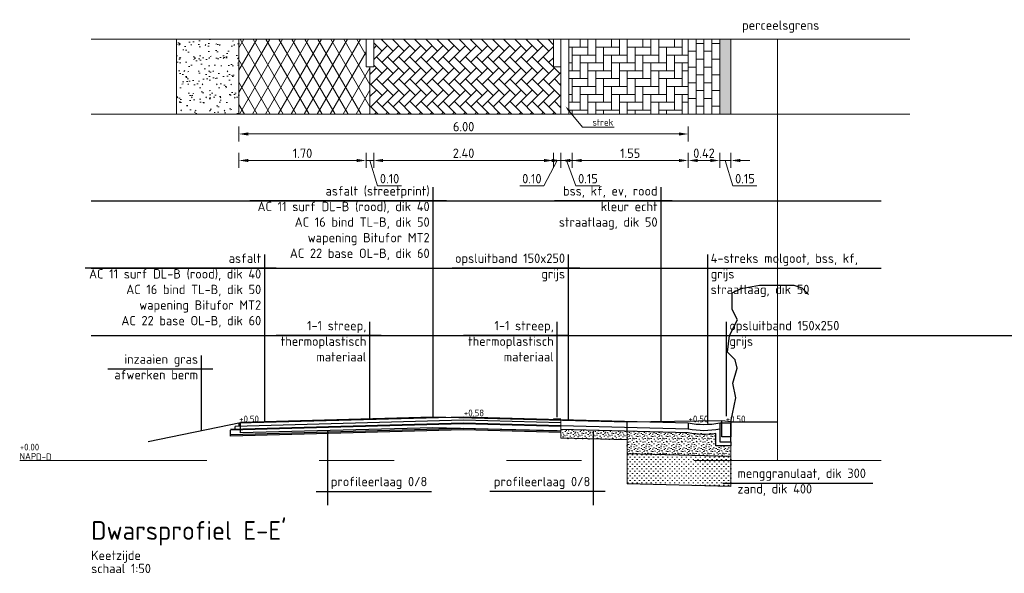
# Model space of a CAD drawing. Header units: metres. Extents: x 132493 to 134960, y 502695 to 503907.
# Tile 108 of 144: x 134066 to 134079, y 503013 to 503021. Entities that reach past the tile are written whole.
import ezdxf
from ezdxf import colors
from ezdxf.entities.mleader import LeaderData, LeaderLine
from ezdxf.enums import TextEntityAlignment as Align
from ezdxf.lldxf.tags import DXFTag
from ezdxf.math import Vec2, Vec3

# ---------------------------------------------------------------- set-up
doc = ezdxf.new("R2010")
doc.units = ezdxf.units.M
doc.linetypes.add('AL-NAP_LIJN', pattern=[15.25, 12, -1.5, 0.25, -1.5])
doc.linetypes.add('AL-TEKENBLADGRENS', pattern=[11.5, 2.5, -1.5, 1, -1.5, 1, -1.5, 2.5])
doc.layers.get('Defpoints').update_dxf_attribs({"color": 3})
for name, color, linetype, lineweight in [('B-WE-KG-GRENS_PERCEEL-G', 252, 'KG-PERCEEL', 18), ('N-WE-BC-WAPENING-GD', 180, 'Continuous', 25), ('N-WE-GR-GRAS-A', 54, 'Continuous', 18), ('N-WE-GW-GROND_ZAND-AD', 7, 'Continuous', 18), ('N-WE-VH-KANTOPSLUITING_OPSLUITBAND-SD', 7, 'Continuous', 25), ('N-WE-VH-KANTVERHARDING-G', 2, 'Continuous', 18), ('N-WE-VH-VERHARDING-GD', 2, 'Continuous', 25), ('N-WE-VH-VERHARDING_ASFALT-A', 23, 'Continuous', 18), ('N-WE-VH-VERHARDING_FUNDERING-A', 252, 'Continuous', 18), ('N01-WE-VH-VERHARDING_BETONSTRAATSTEEN_ELLEBOOG-A', 252, 'Continuous', 18), ('N02-WE-VH-VERHARDING_ASFALT-A', 252, 'Continuous', 18), ('X-XX-AL-AANPIJLING-GD', 7, 'Continuous', 25), ('X-XX-AL-AANPIJLING-T25', 7, 'Continuous', 25), ('X-XX-AL-NAP-G', 7, 'AL-NAP_LIJN', 18), ('X-XX-AL-PEILMAAT-SD', 7, 'Continuous', 25), ('X-XX-AL-PROFIELBALK-GD', 7, 'Continuous', 18), ('X-XX-AL-PROFIELBALK-M-50', 7, 'Continuous', 18), ('X-XX-AL-TEKST-T25-500', 7, 'Continuous', 25), ('X-XX-AL-VO_VERHARDING-A', 254, 'Continuous', 18), ('X-XX-AL-VO_VERHARDING-G', 252, 'Continuous', 25)]:
    doc.layers.add(name, color=color, linetype=linetype, lineweight=lineweight)
doc.styles.add('NLCS-ISO', font='NLCS-ISO.ttf')
doc.styles.add('NLCS-ISO-M50-T18', font='NLCS-ISO.ttf', dxfattribs={"height": 0.09})
doc.styles.add('NLCS-ISO-M50-T25', font='NLCS-ISO.ttf', dxfattribs={"height": 0.125})
doc.styles.add('NLCS_25_500', font='NLCS-ISO.ttf', dxfattribs={"height": 1.25})
doc.styles.add('NLCS_50_25', font='NLCS-ISO.ttf', dxfattribs={"height": 0.125})
doc.styles.get("Standard").update_dxf_attribs({"font": 'NLCS-ISO.ttf'})
tags = doc.linetypes.add('KG-PERCEEL', pattern='A,5.5,-2,["P",Standard,S=1.8,R=0,X=-0.5,Y=-0.9],-2,5.5,-2,[5,NLCS.SHX,S=0.75,R=0,X=0,Y=0],-2', length=19).pattern_tags.tags
tags[6] = DXFTag(74, 10)
doc.dimstyles.new('NLCS-M50-T25-PIJL_L2_H1', dxfattribs={"dimscale": 0.05, "dimtxt": 2.5, "dimasz": 2.5, "dimexe": 2, "dimexo": 2, "dimgap": 0.7, "dimtad": 1, "dimzin": 0, "dimdsep": 46, "dimtxsty": 'NLCS-ISO-M50-T25', "dimcen": 2.5, "dimdle": 2, "dimclrd": 256, "dimclre": 256, "dimclrt": 256, "dimadec": 1, "dimazin": 0, "dimtfac": 1, "dimtofl": 0, "dimtmove": 1, "dimatfit": 0, "dimfxl": 2, "dimfxlon": 1, "dimtfillclr": 256, "dimtolj": 1, "dimtzin": 0, "dimlwd": -1, "dimlwe": -1, "dimarcsym": 0})

# ---------------------------------------------------------------- blocks, each defined once
blk = doc.blocks.new('N-SVH-KANTOPSLUITING_OPSLUITBAND_150X250-D')
at = {"flags": 128}
blk.add_lwpolyline([(-0.15, -0.25), (0, -0.25), (0, 0), (-0.15, 0)], close=True, dxfattribs=at)
blk = doc.blocks.new('*D472')
at = {"layer": 'Defpoints', "color": 0, "transparency": 16777216}
for p in [(134069.163, 503019.905), (134075.164, 503019.755), (134069.163, 503019.14)]:
    blk.add_point(p, dxfattribs=at)
at = {"layer": 'X-XX-AL-PROFIELBALK-M-50', "transparency": 16777216}
for p, q in [((134069.163, 503019.24), (134069.163, 503019.04)), ((134075.039, 503019.14), (134069.288, 503019.14)), ((134075.164, 503019.24), (134075.164, 503019.04))]:
    blk.add_line(p, q, dxfattribs=at)
for points in [[(134069.288, 503019.161), (134069.288, 503019.119), (134069.163, 503019.14)], [(134075.039, 503019.161), (134075.039, 503019.119), (134075.164, 503019.14)]]:
    blk.add_solid(points, dxfattribs=at)
at = {"layer": 'X-XX-AL-PROFIELBALK-M-50', "transparency": 16777216, "insert": (134072.164, 503019.238), "char_height": 0.125, "attachment_point": 5, "style": 'NLCS-ISO-M50-T25'}
blk.add_mtext('\\A1;6.00', dxfattribs=at)
blk = doc.blocks.new('*D471')
at = {"layer": 'Defpoints', "color": 0, "transparency": 16777216}
for p in [(134070.963, 503020.037), (134073.363, 503020.037), (134070.963, 503018.786)]:
    blk.add_point(p, dxfattribs=at)
at = {"layer": 'X-XX-AL-PROFIELBALK-M-50', "transparency": 16777216}
for p, q in [((134070.963, 503018.886), (134070.963, 503018.686)), ((134073.363, 503018.886), (134073.363, 503018.686)), ((134073.238, 503018.786), (134071.088, 503018.786))]:
    blk.add_line(p, q, dxfattribs=at)
for points in [[(134071.088, 503018.806), (134071.088, 503018.765), (134070.963, 503018.786)], [(134073.238, 503018.806), (134073.238, 503018.765), (134073.363, 503018.786)]]:
    blk.add_solid(points, dxfattribs=at)
at = {"layer": 'X-XX-AL-PROFIELBALK-M-50', "transparency": 16777216, "insert": (134072.163, 503018.883), "char_height": 0.125, "attachment_point": 5, "style": 'NLCS-ISO-M50-T25'}
blk.add_mtext('\\A1;2.40', dxfattribs=at)
blk = doc.blocks.new('*D473')
at = {"layer": 'Defpoints', "color": 0, "transparency": 16777216}
for p in [(134073.363, 503020.037), (134073.463, 503020.037), (134073.363, 503018.786)]:
    blk.add_point(p, dxfattribs=at)
at = {"layer": 'X-XX-AL-PROFIELBALK-M-50', "transparency": 16777216}
for p, q in [((134073.363, 503018.886), (134073.363, 503018.686)), ((134073.463, 503018.886), (134073.463, 503018.686)), ((134073.238, 503018.786), (134073.113, 503018.786)), ((134073.413, 503018.786), (134073.235, 503018.446)), ((134073.463, 503018.786), (134073.363, 503018.786)), ((134073.588, 503018.786), (134073.713, 503018.786)), ((134073.235, 503018.446), (134072.915, 503018.446))]:
    blk.add_line(p, q, dxfattribs=at)
for points in [[(134073.238, 503018.806), (134073.238, 503018.765), (134073.363, 503018.786)], [(134073.588, 503018.806), (134073.588, 503018.765), (134073.463, 503018.786)]]:
    blk.add_solid(points, dxfattribs=at)
at = {"layer": 'X-XX-AL-PROFIELBALK-M-50', "transparency": 16777216, "insert": (134073.075, 503018.543), "char_height": 0.125, "attachment_point": 5, "style": 'NLCS-ISO-M50-T25'}
blk.add_mtext('\\A1;0.10', dxfattribs=at)
blk = doc.blocks.new('*D474')
at = {"layer": 'Defpoints', "color": 0, "transparency": 16777216}
for p in [(134073.613, 503020.037), (134075.163, 503020.037), (134073.613, 503018.786)]:
    blk.add_point(p, dxfattribs=at)
at = {"layer": 'X-XX-AL-PROFIELBALK-M-50', "transparency": 16777216}
for p, q in [((134073.613, 503018.886), (134073.613, 503018.686)), ((134075.163, 503018.886), (134075.163, 503018.686)), ((134075.038, 503018.786), (134073.738, 503018.786))]:
    blk.add_line(p, q, dxfattribs=at)
for points in [[(134073.738, 503018.806), (134073.738, 503018.765), (134073.613, 503018.786)], [(134075.038, 503018.806), (134075.038, 503018.765), (134075.163, 503018.786)]]:
    blk.add_solid(points, dxfattribs=at)
at = {"layer": 'X-XX-AL-PROFIELBALK-M-50', "transparency": 16777216, "insert": (134074.388, 503018.883), "char_height": 0.125, "attachment_point": 5, "style": 'NLCS-ISO-M50-T25'}
blk.add_mtext('\\A1;1.55', dxfattribs=at)
blk = doc.blocks.new('*D475')
at = {"layer": 'Defpoints', "color": 0, "transparency": 16777216}
for p in [(134075.163, 503020.037), (134075.583, 503020.037), (134075.163, 503018.786)]:
    blk.add_point(p, dxfattribs=at)
at = {"layer": 'X-XX-AL-PROFIELBALK-M-50', "transparency": 16777216}
for p, q in [((134075.163, 503018.886), (134075.163, 503018.686)), ((134075.583, 503018.886), (134075.583, 503018.686)), ((134075.458, 503018.786), (134075.288, 503018.786))]:
    blk.add_line(p, q, dxfattribs=at)
for points in [[(134075.288, 503018.806), (134075.288, 503018.765), (134075.163, 503018.786)], [(134075.458, 503018.806), (134075.458, 503018.765), (134075.583, 503018.786)]]:
    blk.add_solid(points, dxfattribs=at)
at = {"layer": 'X-XX-AL-PROFIELBALK-M-50', "transparency": 16777216, "insert": (134075.373, 503018.883), "char_height": 0.125, "attachment_point": 5, "style": 'NLCS-ISO-M50-T25'}
blk.add_mtext('\\A1;0.42', dxfattribs=at)
blk = doc.blocks.new('*D476')
at = {"layer": 'Defpoints', "color": 0, "transparency": 16777216}
for p in [(134075.583, 503020.037), (134075.733, 503020.037), (134075.583, 503018.786)]:
    blk.add_point(p, dxfattribs=at)
at = {"layer": 'X-XX-AL-PROFIELBALK-M-50', "transparency": 16777216}
for p, q in [((134075.583, 503018.886), (134075.583, 503018.686)), ((134075.733, 503018.886), (134075.733, 503018.686)), ((134075.458, 503018.786), (134075.333, 503018.786)), ((134075.733, 503018.786), (134075.583, 503018.786)), ((134075.658, 503018.786), (134075.76, 503018.446)), ((134075.858, 503018.786), (134075.983, 503018.786)), ((134075.76, 503018.446), (134076.08, 503018.446))]:
    blk.add_line(p, q, dxfattribs=at)
for points in [[(134075.458, 503018.806), (134075.458, 503018.765), (134075.583, 503018.786)], [(134075.858, 503018.806), (134075.858, 503018.765), (134075.733, 503018.786)]]:
    blk.add_solid(points, dxfattribs=at)
at = {"layer": 'X-XX-AL-PROFIELBALK-M-50', "transparency": 16777216, "insert": (134075.92, 503018.543), "char_height": 0.125, "attachment_point": 5, "style": 'NLCS-ISO-M50-T25'}
blk.add_mtext('\\A1;0.15', dxfattribs=at)
blk = doc.blocks.new('*D477')
at = {"layer": 'Defpoints', "color": 0, "transparency": 16777216}
for p in [(134069.163, 503020.037), (134070.863, 503020.037), (134069.163, 503018.786)]:
    blk.add_point(p, dxfattribs=at)
at = {"layer": 'X-XX-AL-PROFIELBALK-M-50', "transparency": 16777216}
for p, q in [((134069.163, 503018.886), (134069.163, 503018.686)), ((134070.863, 503018.886), (134070.863, 503018.686)), ((134070.738, 503018.786), (134069.288, 503018.786))]:
    blk.add_line(p, q, dxfattribs=at)
for points in [[(134069.288, 503018.806), (134069.288, 503018.765), (134069.163, 503018.786)], [(134070.738, 503018.806), (134070.738, 503018.765), (134070.863, 503018.786)]]:
    blk.add_solid(points, dxfattribs=at)
at = {"layer": 'X-XX-AL-PROFIELBALK-M-50', "transparency": 16777216, "insert": (134070.013, 503018.883), "char_height": 0.125, "attachment_point": 5, "style": 'NLCS-ISO-M50-T25'}
blk.add_mtext('\\A1;1.70', dxfattribs=at)
blk = doc.blocks.new('*D478')
at = {"layer": 'Defpoints', "color": 0, "transparency": 16777216}
for p in [(134070.863, 503020.037), (134070.963, 503020.037), (134070.863, 503018.786)]:
    blk.add_point(p, dxfattribs=at)
at = {"layer": 'X-XX-AL-PROFIELBALK-M-50', "transparency": 16777216}
for p, q in [((134070.863, 503018.886), (134070.863, 503018.686)), ((134070.963, 503018.886), (134070.963, 503018.686)), ((134070.738, 503018.786), (134070.613, 503018.786)), ((134070.963, 503018.786), (134070.863, 503018.786)), ((134070.913, 503018.786), (134071.015, 503018.446)), ((134071.088, 503018.786), (134071.213, 503018.786)), ((134071.015, 503018.446), (134071.335, 503018.446))]:
    blk.add_line(p, q, dxfattribs=at)
for points in [[(134070.738, 503018.806), (134070.738, 503018.765), (134070.863, 503018.786)], [(134071.088, 503018.806), (134071.088, 503018.765), (134070.963, 503018.786)]]:
    blk.add_solid(points, dxfattribs=at)
at = {"layer": 'X-XX-AL-PROFIELBALK-M-50', "transparency": 16777216, "insert": (134071.175, 503018.543), "char_height": 0.125, "attachment_point": 5, "style": 'NLCS-ISO-M50-T25'}
blk.add_mtext('\\A1;0.10', dxfattribs=at)
blk = doc.blocks.new('SAL-PEILMAAT_INFRACAD_R01-SOD')
at = {"insert": (-0.05, 2.06), "char_height": 1.8, "attachment_point": 1, "style": 'NLCS-ISO'}
blk.add_mtext_dynamic_manual_height_columns('NAP', width=6.0709, gutter_width=12.5, heights=[0], dxfattribs=at)
at = {"layer": 'Defpoints', "style": 'NLCS-ISO'}
for tag, p in [('...', (0, 2.71)), ('REF', (4.38, 0.11))]:
    blk.add_attdef(tag, p, '', height=1.8, dxfattribs=at)
blk = doc.blocks.new('SAL-PEILMAAT_INFRACAD_H01-SOD')
at = {"style": 'NLCS-ISO'}
blk.add_attdef('...', (0.09, 0.24), '', height=1.8, dxfattribs=at)
blk = doc.blocks.new('*D544')
at = {"layer": 'Defpoints', "color": 0, "transparency": 16777216}
for p in [(134073.463, 503020.037), (134073.613, 503020.037), (134073.463, 503018.786)]:
    blk.add_point(p, dxfattribs=at)
at = {"layer": 'X-XX-AL-PROFIELBALK-M-50', "transparency": 16777216}
for p, q in [((134073.463, 503018.886), (134073.463, 503018.686)), ((134073.613, 503018.886), (134073.613, 503018.686)), ((134073.338, 503018.786), (134073.213, 503018.786)), ((134073.613, 503018.786), (134073.463, 503018.786)), ((134073.538, 503018.786), (134073.664, 503018.446)), ((134073.738, 503018.786), (134073.863, 503018.786)), ((134073.664, 503018.446), (134073.984, 503018.446))]:
    blk.add_line(p, q, dxfattribs=at)
for points in [[(134073.338, 503018.806), (134073.338, 503018.765), (134073.463, 503018.786)], [(134073.738, 503018.806), (134073.738, 503018.765), (134073.613, 503018.786)]]:
    blk.add_solid(points, dxfattribs=at)
at = {"layer": 'X-XX-AL-PROFIELBALK-M-50', "transparency": 16777216, "insert": (134073.824, 503018.543), "char_height": 0.125, "attachment_point": 5, "style": 'NLCS-ISO-M50-T25'}
blk.add_mtext('\\A1;0.15', dxfattribs=at)

msp = doc.modelspace()

# ---------------------------------------------------------------- hatches: boundary and pattern name
at = {"layer": 'N-WE-GR-GRAS-A', "transparency": 33554687}
h = msp.add_hatch(dxfattribs=at)
h.set_pattern_fill('AGR-GRAS_GAZON', color=256, scale=0.1, style=0, pattern_type=2)
h.set_pattern_definition([(37.499999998, (-4.42307, -40.21284), (-0.006299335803, 0.1926823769), [0, -0.152, 0, -0.17, 0, -0.1625]), (7.5, (-4.42307, -40.21284), (0.17697767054, 0.28221460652), [0, -0.082, 0, -0.137, 0, -0.0525]), (327.499999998, (-4.54607, -40.21284), (0.311414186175, 0.00056590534), [0, -0.05, 0, -0.18, 0, -0.235]), (317.5, (-4.54607, -40.21284), (0.30061266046, 0.08776755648), [0, -0.025, 0, -0.118, 0, -0.135]), (50.999999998, (-4.67707, -39.83184), (-0.0504087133, 0.175796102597), [0.015, -0.20955]), (9.999999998, (-4.67707, -40.59384), (0.077288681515, 0.165746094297), [0.015, -0.20955])])
h.paths.add_polyline_path([(134068.332, 503020.405), (134068.332, 503019.405), (134069.163, 503019.405), (134069.163, 503020.405)])
at = {"layer": 'N-WE-GW-GROND_ZAND-AD', "transparency": 33554559}
h = msp.add_hatch(dxfattribs=at)
h.set_pattern_fill('AGW-GROND_ZAND_CUNETZAND-SO', color=256, scale=0.05, pattern_type=2)
h.set_pattern_definition([(360, (133997.35627, 503083.914258), (0.03125, 0.03125), [0, -0.0625])])
h.paths.add_polyline_path([(134074.346, 503014.867), (134075.733, 503014.83), (134075.733, 503014.43), (134074.346, 503014.467)])
at = {"layer": 'N-WE-VH-VERHARDING_ASFALT-A', "transparency": 33554559}
h = msp.add_hatch(dxfattribs=at)
h.set_pattern_fill('AVH-ASFALT_LAAG1-D', color=11, scale=5, angle=180, pattern_type=2)
h.set_pattern_definition([(240, (133998.01585, 503097.46215), (0.12990381, -0.075), []), (300, (133998.01585, 503097.46215), (0.12990381, 0.075), [])])
h.paths.add_polyline_path([(134070.863, 503020.405), (134069.163, 503020.405), (134069.163, 503019.405), (134070.913, 503019.405), (134070.913, 503020.037), (134070.863, 503020.037)])
at = {"layer": 'N-WE-VH-VERHARDING_FUNDERING-A', "transparency": 33554559}
h = msp.add_hatch(dxfattribs=at)
h.set_pattern_fill('AVH-FUNDERING_01', color=256, scale=0.2, pattern_type=2)
h.set_pattern_definition([(360, (133992.57367, 503084.27425), (9e-12, 0.2), [0, -0.2]), (360, (133992.57567, 503084.20425), (9e-12, 0.2), [0, -0.2]), (360, (133992.58167, 503084.31225), (9e-12, 0.2), [0, -0.2]), (338.1986, (133992.47767, 503084.25025), (0.600000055, -0.199999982), [0.0215406, -1.0554924]), (216.8699, (133992.49767, 503084.24225), (0.599999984, 0.400000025), [0.01, -0.99]), (130.6013, (133992.489672, 503084.236248), (1.000000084, -1.1999998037), [0.018439, -1.8254698]), (206.5651, (133992.42367, 503084.21225), (-0.19999983, -0.20000026), [0.0044722, -0.4427414]), (326.3099, (133992.41967, 503084.21025), (0.399999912, -0.200000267), [0.0072112, -0.7138992]), (108.4349, (133992.42567, 503084.20625), (-0.19999968, 0.400000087), [0.0063246, -0.626131]), (225, (133992.55167, 503084.19225), (-9e-12, -0.20000006), [0.0084852, -0.2743574]), (360, (133992.54567, 503084.18625), (0.2, 0.2), [0.012, -0.188]), (135, (133992.55767, 503084.18625), (-0.20000006, 9e-12), [0.0084852, -0.2743574]), (251.5651, (133992.52767, 503084.32025), (0.19999968, 0.400000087), [0.0063246, -0.626131]), (360, (133992.52567, 503084.31425), (0.2, 0.2), [0.01, -0.19]), (143.1301, (133992.53567, 503084.31425), (-0.599999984, 0.400000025), [0.01, -0.99]), (213.6901, (133992.42167, 503084.32225), (0.399999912, 0.200000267), [0.0072112, -0.7138992]), (341.5651, (133992.41567, 503084.31825), (-0.400000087, 0.19999968), [0.0126492, -0.6198064]), (126.8699, (133992.42767, 503084.31425), (0.400000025, -0.599999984), [0.01, -0.99]), (360, (133992.47967, 503084.31425), (9e-12, 0.2), [0, -0.2]), (360, (133992.42567, 503084.26225), (9e-12, 0.2), [0, -0.2]), (360, (133992.48167, 503084.18825), (9e-12, 0.2), [0, -0.2]), (360, (133992.53567, 503084.25025), (9e-12, 0.2), [0, -0.2]), (360, (133992.47767, 503084.28425), (9e-12, 0.2), [0, -0.2]), (360, (133992.43367, 503084.29025), (9e-12, 0.2), [0, -0.2]), (360, (133992.45167, 503084.27825), (9e-12, 0.2), [0, -0.2]), (360, (133992.44367, 503084.23025), (9e-12, 0.2), [0, -0.2]), (360, (133992.39567, 503084.23825), (9e-12, 0.2), [0, -0.2]), (360, (133992.39767, 503084.28425), (9e-12, 0.2), [0, -0.2]), (360, (133992.39167, 503084.32825), (9e-12, 0.2), [0, -0.2]), (360, (133992.45367, 503084.33625), (9e-12, 0.2), [0, -0.2]), (360, (133992.49767, 503084.34425), (9e-12, 0.2), [0, -0.2]), (360, (133992.56767, 503084.33625), (9e-12, 0.2), [0, -0.2]), (360, (133992.51967, 503084.27425), (9e-12, 0.2), [0, -0.2]), (360, (133992.49967, 503084.31025), (9e-12, 0.2), [0, -0.2]), (360, (133992.51567, 503084.21425), (9e-12, 0.2), [0, -0.2]), (360, (133992.45567, 503084.20425), (9e-12, 0.2), [0, -0.2]), (360, (133992.51567, 503084.16025), (9e-12, 0.2), [0, -0.2]), (360, (133992.44967, 503084.17225), (9e-12, 0.2), [0, -0.2]), (360, (133992.38567, 503084.16625), (9e-12, 0.2), [0, -0.2]), (360, (133992.40967, 503084.15625), (9e-12, 0.2), [0, -0.2]), (360, (133992.41167, 503084.18425), (9e-12, 0.2), [0, -0.2]), (360, (133992.54567, 503084.15225), (9e-12, 0.2), [0, -0.2]), (360, (133992.56967, 503084.23425), (9e-12, 0.2), [0, -0.2]), (360, (133992.55967, 503084.29425), (9e-12, 0.2), [0, -0.2]), (360, (133992.46767, 503084.15025), (9e-12, 0.2), [0, -0.2])])
h.paths.add_polyline_path([(134072.163, 503015.205), (134073.463, 503015.171), (134073.463, 503015.151), (134072.163, 503015.185), (134069.051, 503015.102), (134069.051, 503015.122)])
h = msp.add_hatch(dxfattribs=at)
h.set_pattern_fill('AVH-FUNDERING_01', color=256, scale=0.2, pattern_type=2)
h.set_pattern_definition([(360, (133991.8407, 503084.3031), (9e-12, 0.2), [0, -0.2]), (360, (133991.8427, 503084.2331), (9e-12, 0.2), [0, -0.2]), (360, (133991.8487, 503084.3411), (9e-12, 0.2), [0, -0.2]), (338.1986, (133991.74471, 503084.279094), (0.600000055, -0.199999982), [0.0215406, -1.0554924]), (216.8699, (133991.76471, 503084.271094), (0.599999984, 0.400000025), [0.01, -0.99]), (130.6013, (133991.75671, 503084.265094), (1.000000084, -1.1999998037), [0.018439, -1.8254698]), (206.5651, (133991.69071, 503084.24109), (-0.19999983, -0.20000026), [0.0044722, -0.4427414]), (326.3099, (133991.68671, 503084.239094), (0.399999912, -0.200000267), [0.0072112, -0.7138992]), (108.4349, (133991.69271, 503084.235094), (-0.19999968, 0.400000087), [0.0063246, -0.626131]), (225, (133991.81871, 503084.2211), (-9e-12, -0.20000006), [0.0084852, -0.2743574]), (360, (133991.8127, 503084.2151), (0.2, 0.2), [0.012, -0.188]), (135, (133991.82471, 503084.2151), (-0.20000006, 9e-12), [0.0084852, -0.2743574]), (251.5651, (133991.79471, 503084.349094), (0.19999968, 0.400000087), [0.0063246, -0.626131]), (360, (133991.7927, 503084.3431), (0.2, 0.2), [0.01, -0.19]), (143.1301, (133991.80271, 503084.343094), (-0.599999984, 0.400000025), [0.01, -0.99]), (213.6901, (133991.68871, 503084.351094), (0.399999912, 0.200000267), [0.0072112, -0.7138992]), (341.5651, (133991.68271, 503084.347094), (-0.400000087, 0.19999968), [0.0126492, -0.6198064]), (126.8699, (133991.69471, 503084.343094), (0.400000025, -0.599999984), [0.01, -0.99]), (360, (133991.7467, 503084.3431), (9e-12, 0.2), [0, -0.2]), (360, (133991.6927, 503084.2911), (9e-12, 0.2), [0, -0.2]), (360, (133991.7487, 503084.2171), (9e-12, 0.2), [0, -0.2]), (360, (133991.8027, 503084.2791), (9e-12, 0.2), [0, -0.2]), (360, (133991.7447, 503084.3131), (9e-12, 0.2), [0, -0.2]), (360, (133991.7007, 503084.3191), (9e-12, 0.2), [0, -0.2]), (360, (133991.7187, 503084.3071), (9e-12, 0.2), [0, -0.2]), (360, (133991.7107, 503084.2591), (9e-12, 0.2), [0, -0.2]), (360, (133991.6627, 503084.2671), (9e-12, 0.2), [0, -0.2]), (360, (133991.6647, 503084.3131), (9e-12, 0.2), [0, -0.2]), (360, (133991.6587, 503084.3571), (9e-12, 0.2), [0, -0.2]), (360, (133991.7207, 503084.3651), (9e-12, 0.2), [0, -0.2]), (360, (133991.7647, 503084.3731), (9e-12, 0.2), [0, -0.2]), (360, (133991.8347, 503084.3651), (9e-12, 0.2), [0, -0.2]), (360, (133991.7867, 503084.3031), (9e-12, 0.2), [0, -0.2]), (360, (133991.7667, 503084.3391), (9e-12, 0.2), [0, -0.2]), (360, (133991.7827, 503084.2431), (9e-12, 0.2), [0, -0.2]), (360, (133991.7227, 503084.2331), (9e-12, 0.2), [0, -0.2]), (360, (133991.7827, 503084.1891), (9e-12, 0.2), [0, -0.2]), (360, (133991.7167, 503084.2011), (9e-12, 0.2), [0, -0.2]), (360, (133991.6527, 503084.1951), (9e-12, 0.2), [0, -0.2]), (360, (133991.6767, 503084.1851), (9e-12, 0.2), [0, -0.2]), (360, (133991.6787, 503084.2131), (9e-12, 0.2), [0, -0.2]), (360, (133991.8127, 503084.1811), (9e-12, 0.2), [0, -0.2]), (360, (133991.8367, 503084.2631), (9e-12, 0.2), [0, -0.2]), (360, (133991.8267, 503084.3231), (9e-12, 0.2), [0, -0.2]), (360, (133991.7347, 503084.1791), (9e-12, 0.2), [0, -0.2])])
h.paths.add_polyline_path([(134074.346, 503015.051), (134074.346, 503015.167), (134073.464, 503015.186), (134073.463, 503015.07)])
h = msp.add_hatch(dxfattribs=at)
h.set_pattern_fill('AVH-FUNDERING_01', color=256, scale=0.2, pattern_type=2)
h.set_pattern_definition([(360, (133992.56343, 503084.26014), (9e-12, 0.2), [0, -0.2]), (360, (133992.56543, 503084.19014), (9e-12, 0.2), [0, -0.2]), (360, (133992.57143, 503084.29814), (9e-12, 0.2), [0, -0.2]), (338.1986, (133992.46743, 503084.236136), (0.600000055, -0.199999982), [0.0215406, -1.0554924]), (216.8699, (133992.48743, 503084.228136), (0.599999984, 0.400000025), [0.01, -0.99]), (130.6013, (133992.47943, 503084.222136), (1.000000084, -1.1999998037), [0.018439, -1.8254698]), (206.5651, (133992.41343, 503084.19814), (-0.19999983, -0.20000026), [0.0044722, -0.4427414]), (326.3099, (133992.40943, 503084.196136), (0.399999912, -0.200000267), [0.0072112, -0.7138992]), (108.4349, (133992.41543, 503084.192136), (-0.19999968, 0.400000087), [0.0063246, -0.626131]), (225, (133992.54143, 503084.17814), (-9e-12, -0.20000006), [0.0084852, -0.2743574]), (360, (133992.53543, 503084.17214), (0.2, 0.2), [0.012, -0.188]), (135, (133992.54743, 503084.17214), (-0.20000006, 9e-12), [0.0084852, -0.2743574]), (251.5651, (133992.51743, 503084.306136), (0.19999968, 0.400000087), [0.0063246, -0.626131]), (360, (133992.51543, 503084.30014), (0.2, 0.2), [0.01, -0.19]), (143.1301, (133992.52543, 503084.300136), (-0.599999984, 0.400000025), [0.01, -0.99]), (213.6901, (133992.41143, 503084.308136), (0.399999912, 0.200000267), [0.0072112, -0.7138992]), (341.5651, (133992.40543, 503084.304136), (-0.400000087, 0.19999968), [0.0126492, -0.6198064]), (126.8699, (133992.41743, 503084.300136), (0.400000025, -0.599999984), [0.01, -0.99]), (360, (133992.46943, 503084.30014), (9e-12, 0.2), [0, -0.2]), (360, (133992.41543, 503084.24814), (9e-12, 0.2), [0, -0.2]), (360, (133992.47143, 503084.17414), (9e-12, 0.2), [0, -0.2]), (360, (133992.52543, 503084.23614), (9e-12, 0.2), [0, -0.2]), (360, (133992.46743, 503084.27014), (9e-12, 0.2), [0, -0.2]), (360, (133992.42343, 503084.27614), (9e-12, 0.2), [0, -0.2]), (360, (133992.44143, 503084.26414), (9e-12, 0.2), [0, -0.2]), (360, (133992.43343, 503084.21614), (9e-12, 0.2), [0, -0.2]), (360, (133992.38543, 503084.22414), (9e-12, 0.2), [0, -0.2]), (360, (133992.38743, 503084.27014), (9e-12, 0.2), [0, -0.2]), (360, (133992.38143, 503084.31414), (9e-12, 0.2), [0, -0.2]), (360, (133992.44343, 503084.32214), (9e-12, 0.2), [0, -0.2]), (360, (133992.48743, 503084.33014), (9e-12, 0.2), [0, -0.2]), (360, (133992.55743, 503084.32214), (9e-12, 0.2), [0, -0.2]), (360, (133992.50943, 503084.26014), (9e-12, 0.2), [0, -0.2]), (360, (133992.48943, 503084.29614), (9e-12, 0.2), [0, -0.2]), (360, (133992.50543, 503084.20014), (9e-12, 0.2), [0, -0.2]), (360, (133992.44543, 503084.19014), (9e-12, 0.2), [0, -0.2]), (360, (133992.50543, 503084.14614), (9e-12, 0.2), [0, -0.2]), (360, (133992.43943, 503084.15814), (9e-12, 0.2), [0, -0.2]), (360, (133992.37543, 503084.15214), (9e-12, 0.2), [0, -0.2]), (360, (133992.39943, 503084.14214), (9e-12, 0.2), [0, -0.2]), (360, (133992.40143, 503084.17014), (9e-12, 0.2), [0, -0.2]), (360, (133992.53543, 503084.13814), (9e-12, 0.2), [0, -0.2]), (360, (133992.55943, 503084.22014), (9e-12, 0.2), [0, -0.2]), (360, (133992.54943, 503084.28014), (9e-12, 0.2), [0, -0.2]), (360, (133992.45743, 503084.13614), (9e-12, 0.2), [0, -0.2])])
h.paths.add_polyline_path([(134074.346, 503015.167), (134075.533, 503015.136), (134075.533, 503014.975), (134075.733, 503014.975), (134075.733, 503014.83), (134074.346, 503014.867)])
at = {"layer": 'N01-WE-VH-VERHARDING_BETONSTRAATSTEEN_ELLEBOOG-A', "transparency": 33554559}
h = msp.add_hatch(dxfattribs=at)
h.set_pattern_fill('AVH-BSS_KEIFORMAAT_KEPER', color=22, angle=-315, pattern_type=2)
h.set_pattern_definition([(90, (134073.61345, 503020.40473), (-0.105, 0.105), [0.315, -0.105]), (180, (134073.61345, 503020.50973), (-0.105, 0.105), [0.315, -0.105])])
h.paths.add_polyline_path([(134073.568, 503020.405), (134075.163, 503020.405), (134075.163, 503019.405), (134073.568, 503019.405)])
at = {"layer": 'N02-WE-VH-VERHARDING_ASFALT-A', "transparency": 33554559}
h = msp.add_hatch(dxfattribs=at)
h.set_pattern_fill('AVH-BSS_KEIFORMAAT_ELLEBOOG-SO', color=2, angle=135, pattern_type=2)
h.set_pattern_definition([(135, (133998.01585, 503097.46215), (-0.14849242, 7e-12), [0.315, -0.105]), (45, (133997.86735, 503097.31366), (-0.14849242, 7e-12), [0.315, -0.105])])
h.paths.add_polyline_path([(134070.963, 503020.405), (134073.363, 503020.405), (134073.363, 503020.037), (134073.463, 503020.037), (134073.463, 503019.405), (134070.913, 503019.405), (134070.913, 503020.037), (134070.963, 503020.037)])
at = {"layer": 'X-XX-AL-VO_VERHARDING-A', "transparency": 33554559}
h = msp.add_hatch(color=256, dxfattribs=at)
h.dxf.hatch_style = 1
h.paths.add_polyline_path([(134075.733, 503019.405), (134075.733, 503020.405), (134075.583, 503020.405), (134075.583, 503019.405)])

# ---------------------------------------------------------------- linework, layer by layer
at = {"layer": 'B-WE-KG-GRENS_PERCEEL-G', "flags": 128}
msp.add_lwpolyline([(134076.353, 503014.775), (134076.353, 503020.405)], dxfattribs=at)
at = {"layer": 'Defpoints', "flags": 128}
for points in [[(134067.191, 503018.247), (134077.74, 503018.247)], [(134067.191, 503017.347), (134077.74, 503017.347)], [(134067.193, 503016.447), (134089.808, 503016.447)]]:
    msp.add_lwpolyline(points, dxfattribs=at)
at = {"layer": 'N-WE-BC-WAPENING-GD', "flags": 128}
msp.add_lwpolyline([(134073.463, 503015.24), (134072.163, 503015.275), (134069.051, 503015.192)], dxfattribs=at)
at = {"layer": 'N-WE-VH-KANTVERHARDING-G', "flags": 128}
for points in [[(134073.463, 503015.32), (134073.463, 503015.075)], [(134074.346, 503015.167), (134074.346, 503014.467)], [(134075.733, 503014.975), (134075.733, 503014.43)]]:
    msp.add_lwpolyline(points, dxfattribs=at)
at = {"layer": 'N-WE-VH-VERHARDING-GD', "flags": 128}
for points in [[(134073.463, 503015.28), (134072.163, 503015.315), (134069.112, 503015.233)], [(134073.463, 503015.32), (134072.163, 503015.355), (134069.163, 503015.275)], [(134070.863, 503015.335), (134070.963, 503015.338)], [(134073.363, 503015.338), (134073.463, 503015.335)], [(134075.163, 503015.275), (134073.463, 503015.32)], [(134073.463, 503015.23), (134072.163, 503015.265), (134069.051, 503015.182)], [(134073.463, 503015.171), (134072.163, 503015.205), (134069.051, 503015.122)], [(134073.463, 503015.151), (134072.163, 503015.185), (134069.051, 503015.102)], [(134069.051, 503015.102), (134069.051, 503015.182)], [(134069.112, 503015.183), (134069.112, 503015.233)], [(134069.163, 503015.275), (134069.163, 503015.235)], [(134075.163, 503015.195), (134073.463, 503015.24)], [(134075.163, 503015.145), (134073.463, 503015.19)], [(134075.163, 503015.275), (134075.163, 503015.195)], [(134074.346, 503015.052), (134073.463, 503015.075)], [(134075.733, 503015.025), (134075.733, 503014.975)], [(134075.733, 503014.83), (134074.346, 503014.867)], [(134075.733, 503014.43), (134074.346, 503014.467)]]:
    msp.add_lwpolyline(points, dxfattribs=at)
for points in [[(134075.583, 503015.275, -0.095238), (134075.163, 503015.275)], [(134075.583, 503015.195, -0.095238), (134075.163, 503015.195)], [(134075.733, 503014.975), (134075.533, 503014.975), (134075.533, 503015.136, -0.083751), (134075.163, 503015.145)]]:
    msp.add_lwpolyline(points, format="xyb", dxfattribs=at)
at = {"layer": 'N01-WE-VH-VERHARDING_BETONSTRAATSTEEN_ELLEBOOG-A', "color": 22, "transparency": 33554559, "flags": 128}
msp.add_lwpolyline([(134073.568, 503019.405), (134073.568, 503020.405)], dxfattribs=at)
at = {"layer": 'X-XX-AL-AANPIJLING-GD', "flags": 128}
for points in [[(134071.753, 503018.43), (134071.753, 503015.367)], [(134074.795, 503018.43), (134074.795, 503015.285)], [(134071.936, 503018.247), (134069.309, 503018.247)], [(134074.95, 503018.247), (134073.377, 503018.247)], [(134069.504, 503017.53), (134069.504, 503015.288)], [(134073.56, 503017.53), (134073.56, 503015.32)], [(134075.421, 503017.53), (134075.421, 503015.273)], [(134069.659, 503017.347), (134067.113, 503017.347)], [(134073.715, 503017.347), (134072.011, 503017.347)], [(134075.266, 503017.347), (134077.279, 503017.347)], [(134070.908, 503016.63), (134070.908, 503015.336)], [(134073.409, 503016.63), (134073.409, 503015.355)], [(134075.669, 503016.63), (134075.669, 503015.371)], [(134071.063, 503016.447), (134069.659, 503016.447)], [(134073.564, 503016.447), (134072.16, 503016.447)], [(134075.514, 503016.447), (134077.219, 503016.447)], [(134068.661, 503016.182), (134068.661, 503015.176)], [(134068.816, 503015.999), (134067.412, 503015.999)], [(134070.349, 503014.18), (134070.349, 503015.171)], [(134073.897, 503014.18), (134073.897, 503015.171)], [(134075.623, 503014.474), (134077.626, 503014.474)], [(134070.194, 503014.364), (134071.733, 503014.364)], [(134074.052, 503014.364), (134072.513, 503014.364)]]:
    msp.add_lwpolyline(points, dxfattribs=at)
at = {"layer": 'X-XX-AL-NAP-G', "linetype": 'AL-TEKENBLADGRENS', "flags": 128}
msp.add_lwpolyline([(134066.237, 503014.775), (134077.74, 503014.775)], dxfattribs=at)
at = {"layer": 'X-XX-AL-PROFIELBALK-GD', "flags": 128}
for points in [[(134078.121, 503020.405), (134067.191, 503020.405)], [(134068.332, 503019.405), (134068.332, 503020.405)], [(134069.163, 503019.405), (134069.163, 503020.405)], [(134069.163, 503019.405), (134069.163, 503020.405)], [(134070.863, 503020.037), (134070.863, 503020.405)], [(134070.963, 503020.037), (134070.963, 503020.405)], [(134073.363, 503020.037), (134073.363, 503020.405)], [(134073.463, 503020.037), (134073.463, 503020.405)], [(134073.463, 503019.405), (134073.463, 503020.405)], [(134075.163, 503019.405), (134075.163, 503020.405)], [(134075.268, 503019.405), (134075.268, 503020.405)], [(134075.373, 503020.35), (134075.268, 503020.35)], [(134075.373, 503019.405), (134075.373, 503020.405)], [(134075.478, 503019.405), (134075.478, 503020.405)], [(134075.583, 503020.35), (134075.478, 503020.35)], [(134075.583, 503019.405), (134075.583, 503020.405)], [(134075.733, 503019.405), (134075.733, 503020.405)], [(134075.268, 503020.245), (134075.163, 503020.245)], [(134075.478, 503020.245), (134075.373, 503020.245)], [(134070.863, 503020.037), (134070.963, 503020.037)], [(134070.913, 503020.037), (134070.913, 503019.405)], [(134073.363, 503020.037), (134073.463, 503020.037)], [(134075.373, 503020.14), (134075.268, 503020.14)], [(134075.583, 503020.14), (134075.478, 503020.14)], [(134075.268, 503020.035), (134075.163, 503020.035)], [(134075.373, 503019.93), (134075.268, 503019.93)], [(134075.478, 503020.035), (134075.373, 503020.035)], [(134075.583, 503019.93), (134075.478, 503019.93)], [(134075.268, 503019.825), (134075.163, 503019.825)], [(134075.478, 503019.825), (134075.373, 503019.825)], [(134075.373, 503019.72), (134075.268, 503019.72)], [(134075.583, 503019.72), (134075.478, 503019.72)], [(134075.268, 503019.615), (134075.163, 503019.615)], [(134075.478, 503019.615), (134075.373, 503019.615)], [(134078.121, 503019.405), (134067.191, 503019.405)], [(134075.373, 503019.51), (134075.268, 503019.51)], [(134075.583, 503019.51), (134075.478, 503019.51)]]:
    msp.add_lwpolyline(points, dxfattribs=at)
at = {"layer": 'X-XX-AL-VO_VERHARDING-G', "flags": 128}
for points in [[(134075.733, 503015.295), (134075.799, 503015.616), (134075.759, 503015.81), (134075.818, 503016.009), (134075.789, 503016.122), (134075.688, 503016.223), (134075.712, 503016.447), (134075.82, 503016.655), (134075.751, 503016.796), (134075.751, 503017.018), (134075.871, 503017.077), (134076.115, 503017.119), (134076.353, 503017.119), (134076.572, 503017.119), (134076.681, 503017.086), (134076.77, 503016.997)], [(134074.346, 503015.287), (134071.753, 503015.355), (134069.184, 503015.285)], [(134075.733, 503015.295), (134075.612, 503015.305), (134074.346, 503015.287), (134074.346, 503015.287)], [(134075.733, 503015.295), (134075.733, 503015.095), (134075.612, 503015.095), (134075.612, 503015.305)], [(134067.954, 503015.03), (134069.184, 503015.285)], [(134069.184, 503015.145), (134069.184, 503015.285)], [(134073.413, 503015.172), (134071.753, 503015.215), (134069.184, 503015.145)], [(134074.346, 503015.147), (134074.346, 503015.287)], [(134075.733, 503015.295), (134076.353, 503015.295)]]:
    msp.add_lwpolyline(points, dxfattribs=at)

# ---------------------------------------------------------------- block references
at = {"layer": 'N-WE-VH-KANTOPSLUITING_OPSLUITBAND-SD'}
msp.add_blockref('N-SVH-KANTOPSLUITING_OPSLUITBAND_150X250-D', (134075.733, 503015.275), dxfattribs=at)
at = {"layer": 'X-XX-AL-PEILMAAT-SD', "xscale": 0.05, "yscale": 0.05, "zscale": 0.05}
for name, p, values in [('SAL-PEILMAAT_INFRACAD_H01-SOD', (134072.163, 503015.355), {'...': '+0.58'}), ('SAL-PEILMAAT_INFRACAD_H01-SOD', (134069.163, 503015.275), {'...': '+0.50'}), ('SAL-PEILMAAT_INFRACAD_H01-SOD', (134075.163, 503015.275), {'...': '+0.50'}), ('SAL-PEILMAAT_INFRACAD_H01-SOD', (134075.658, 503015.275), {'...': '+0.50'}), ('SAL-PEILMAAT_INFRACAD_R01-SOD', (134066.237, 503014.775), {'...': '+0.00', 'REF': 'D-D'})]:
    msp.add_blockref(name, p, dxfattribs=at).add_auto_attribs(values)

# ---------------------------------------------------------------- texts
at = {"layer": 'Defpoints', "insert": (134075.881, 503020.657), "char_height": 0.125, "width": 1.59814, "attachment_point": 1, "rotation": 360, "style": 'NLCS_50_25'}
msp.add_mtext('perceelsgrens', dxfattribs=at)
at = {"layer": 'X-XX-AL-AANPIJLING-T25', "char_height": 0.125, "style": 'NLCS_50_25'}
for s, insert, width, attachment_point, rotation in [('asfalt (streetprint)\\PAC 11 surf DL-B (rood), dik 40\\PAC 16 bind TL-B, dik 50\\Pwapening Bitufor MT2\\PAC 22 base OL-B, dik 60', (134071.71, 503018.442), 2.91951, 3, 0), ('bss, kf, ev, rood \\Pkleur echt\\Pstraatlaag, dik 50', (134074.753, 503018.442), 2.34817, 3, 0), (' asfalt \\PAC 11 surf DL-B (rood), dik 40\\PAC 16 bind TL-B, dik 50\\Pwapening Bitufor MT2\\PAC 22 base OL-B, dik 60', (134069.461, 503017.542), 2.34817, 3, 0), ('opsluitband 150x250\\Pgrijs', (134073.518, 503017.542), 1.9877, 3, 0), ('4-streks molgoot, bss, kf, grijs\\Pstraatlaag, dik 50', (134075.463, 503017.542), 1.9877, 1, 360), ('1-1 streep,\\Pthermoplastisch\\Pmateriaal', (134070.865, 503016.642), 1.9877, 3, 0), ('1-1 streep,\\Pthermoplastisch\\Pmateriaal', (134073.367, 503016.642), 1.9877, 3, 0), ('opsluitband 150x250\\Pgrijs', (134075.712, 503016.642), 1.9877, 1, 360), ('inzaaien gras\\Pafwerken berm', (134068.618, 503016.194), 1.9877, 3, 0), ('menggranulaat, dik 300\\Pzand, dik 400', (134075.82, 503014.669), 2.05173, 1, 360), ('profileerlaag 0/8', (134070.391, 503014.558), 2.05173, 1, 360), ('profileerlaag 0/8', (134073.855, 503014.558), 2.05173, 3, 0)]:
    msp.add_mtext(s, dxfattribs=dict(at, insert=insert, width=width, attachment_point=attachment_point, rotation=rotation))
at = {"layer": 'X-XX-AL-TEKST-T25-500', "color": 4, "style": 'NLCS_25_500'}
msp.add_text("Dwarsprofiel E-E'", height=0.25, dxfattribs=at).set_placement((134067.191, 503013.842), align=Align.MIDDLE_LEFT)
at = {"layer": 'X-XX-AL-TEKST-T25-500', "style": 'NLCS_25_500'}
for s, p in [('Keetzijde', (134067.191, 503013.509)), ('schaal 1:50', (134067.191, 503013.334))]:
    msp.add_text(s, height=0.125, dxfattribs=at).set_placement(p, align=Align.MIDDLE_LEFT)

# ---------------------------------------------------------------- dimensions: what is measured, and where the dimension line sits
at = {"layer": 'X-XX-AL-PROFIELBALK-M-50'}
for base, p1, p2, picture, middle in [((134069.163, 503018.786), (134070.863, 503020.037), (134069.163, 503020.037), '*D477', (134070.013, 503018.883)), ((134070.863, 503018.786), (134070.963, 503020.037), (134070.863, 503020.037), '*D478', (134071.05, 503018.543)), ((134070.963, 503018.786), (134073.363, 503020.037), (134070.963, 503020.037), '*D471', (134072.163, 503018.883)), ((134073.613, 503018.786), (134075.163, 503020.037), (134073.613, 503020.037), '*D474', (134074.388, 503018.883)), ((134075.163, 503018.786), (134075.583, 503020.037), (134075.163, 503020.037), '*D475', (134075.373, 503018.883)), ((134075.583, 503018.786), (134075.733, 503020.037), (134075.583, 503020.037), '*D476', (134075.795, 503018.543)), ((134069.163, 503019.14), (134075.164, 503019.755), (134069.163, 503019.905), '*D472', (134072.164, 503019.238))]:
    dim = msp.add_linear_dim(base=base, p1=p1, p2=p2, angle=360, dimstyle='NLCS-M50-T25-PIJL_L2_H1', dxfattribs=at)
    dim.commit()
    dim.dimension.update_dxf_attribs({"geometry": picture, "text_midpoint": middle})
for base, p1, p2, picture, middle in [((134073.363, 503018.786), (134073.463, 503020.037), (134073.363, 503020.037), '*D473', (134073.2, 503018.446)), ((134073.463, 503018.786), (134073.613, 503020.037), (134073.463, 503020.037), '*D544', (134073.699, 503018.446))]:
    dim = msp.add_linear_dim(base=base, p1=p1, p2=p2, angle=360, dimstyle='NLCS-M50-T25-PIJL_L2_H1', dxfattribs=at)
    dim.commit()
    dim.dimension.update_dxf_attribs({"geometry": picture, "text_midpoint": middle, "dimtype": 160})

# ---------------------------------------------------------------- leaders
at = {"layer": 'N01-WE-VH-VERHARDING_BETONSTRAATSTEEN_ELLEBOOG-A', "color": 22, "transparency": 33554559}
ml = msp.add_multileader_mtext('Standard', dxfattribs=at)
ml.set_content('strek', color=22, style='NLCS-ISO-M50-T18')
ml.set_leader_properties(color=256, linetype='ByLayer', lineweight=-1)
ml.build(insert=Vec2(0, 0))
ml.multileader.update_dxf_attribs({"text_left_attachment_type": 5, "text_right_attachment_type": 5, "dogleg_length": 0.09, "arrow_head_size": 0.09})
ctx = ml.context
ctx.base_point, ctx.char_height, ctx.arrow_head_size, ctx.landing_gap_size, ctx.plane_origin = Vec3(134073.839, 503019.233), 0.09, 0.09, 0.045, Vec3(134073.505, 503019.988)
ctx.left_attachment, ctx.right_attachment = 5, 5
notes = []
notes.append((ctx, [(0, (1, 1, 0), (134073.749, 503019.233), (1, 0), 0.09, [(0, [(134073.522, 503019.511)], 0, [])])]))
ctx.mtext.insert, ctx.mtext.rotation, ctx.mtext.flow_direction = Vec3(134073.884, 503019.341), 6.283185, 5
for ctx, leaders in notes:
    for number, flags, end, landing, length, lines in leaders:
        leader = LeaderData()
        leader.index, (leader.has_last_leader_line, leader.has_dogleg_vector, leader.attachment_direction) = number, flags
        leader.last_leader_point, leader.dogleg_vector, leader.dogleg_length = Vec3(end), Vec3(landing), length
        for number, points, colour, breaks in lines:
            line = LeaderLine()
            line.index, line.vertices, line.color, line.breaks = number, Vec3.list(points), colors.encode_raw_color(colour), breaks
            leader.lines.append(line)
        ctx.leaders.append(leader)

doc.saveas('drawing.dxf')
